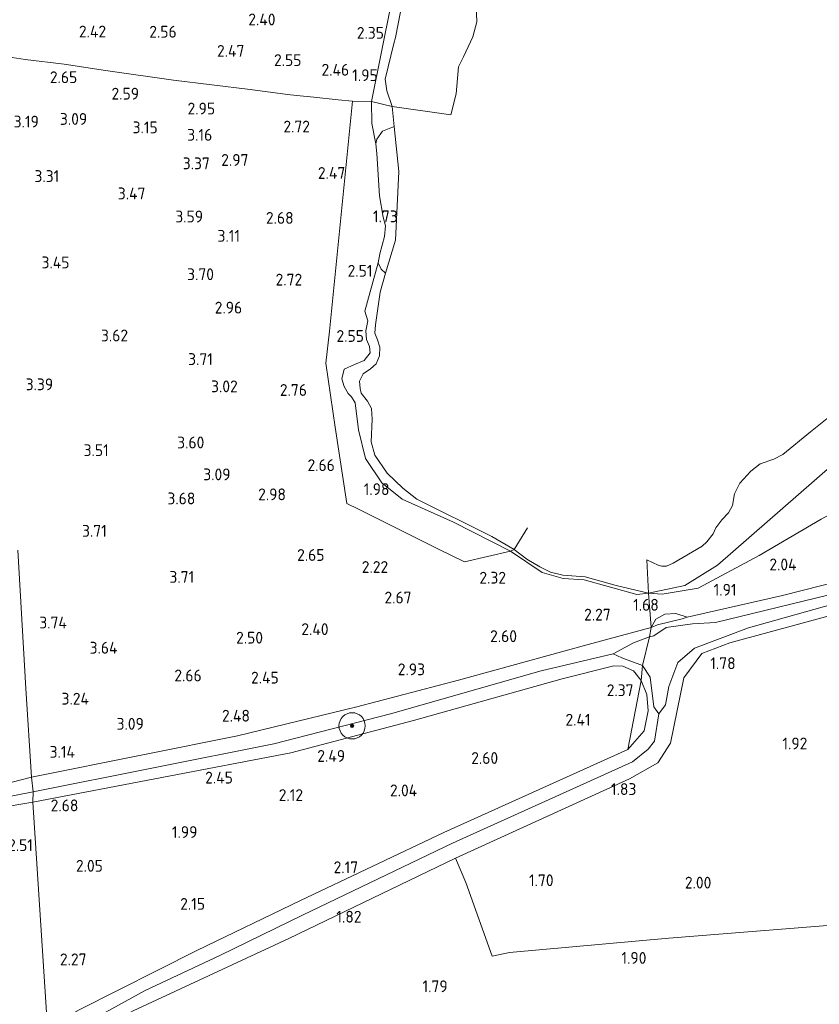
# Model space of a CAD drawing. Extents: x 141961 to 144947, y 416202 to 417778.
# Tile 42 of 122: x 142670 to 142792, y 417420 to 417570. Entities that reach past the tile are written whole.
import ezdxf
from ezdxf.enums import TextEntityAlignment as Align

# ---------------------------------------------------------------- set-up
doc = ezdxf.new("R2010")
doc.units = 0
for name, color, linetype, lineweight in [('B-ME-GR-BOOM-S', 90, 'Continuous', 25), ('B-ME-GR-GRAS-GV', 60, 'Continuous', 13), ('B-ME-GR-RIET-GV', 120, 'Continuous', 13), ('B-ME-GR-STRUIK-GV', 90, 'Continuous', 13), ('B-ME-GW-TALUD_KRUIN-G', 90, 'Continuous', 18), ('B-ME-IE-TERREINAFSCHEIDING_DOORGANG-G', 210, 'Continuous', 18), ('B-ME-IE-TERREINAFSCHEIDING_KUNSTMATIG_HEKWERK-G', 20, 'IE-TERREINAFSCHEIDING-KUNSTMATIG', 18), ('B-ME-OG-HOOGTEPUNT-S', 7, 'Continuous', 25), ('B-ME-OG-WATER_GREPPEL-G', 160, 'Continuous', 18), ('B-ME-OG-WATER_POEL-GV', 7, 'Continuous', 18), ('B-ME-OG-WATER_SLOOT-G', 120, 'Continuous', 18), ('B-ME-OG-WATER_SLOOT-GV', 120, 'Continuous', 18)]:
    doc.layers.add(name, color=color, linetype=linetype, lineweight=lineweight)
doc.styles.add('NLCS-ISO-ANNOTATIVE-T18', font='NLCS-ISO.ttf', dxfattribs={"height": 1.8})
doc.linetypes.add('IE-TERREINAFSCHEIDING-KUNSTMATIG', pattern='A,4,[82,NLCS.SHX,S=0.75,R=90,X=0,Y=0],4,-2', length=10)

# ---------------------------------------------------------------- blocks, each defined once
blk = doc.blocks.new('SAL-HOOGTELABEL-SO')
at = {"color": 0, "linetype": 'ByBlock', "lineweight": -2, "style": 'NLCS-ISO-ANNOTATIVE-T18'}
blk.add_attdef('HOOGTE', text='', height=1.8, dxfattribs=at).set_placement((2.79, 0), align=Align.RIGHT)
blk = doc.blocks.new('SGR-BOOM_01-SO')
at = {"linetype": 'ByBlock', "lineweight": 18}
h = blk.add_hatch(color=0, dxfattribs=at)
h.dxf.hatch_style = 1
edge = h.paths.add_edge_path()
edge.add_arc((0, 0), 0.25, 0, 360)
at = {"color": 0, "linetype": 'ByBlock', "lineweight": 18}
for radius in [2, 0.25]:
    blk.add_circle((0, 0), radius, dxfattribs=at)

msp = doc.modelspace()

# ---------------------------------------------------------------- linework, layer by layer
at = {"layer": 'B-ME-GR-GRAS-GV'}
for points in [[(142729.44, 417587.48, 1.7), (142723.46, 417557.72, 2.12), (142720.57, 417557.74, 2.42), (142718.4, 417557.96, 2.49), (142714.67, 417558.34, 2.63), (142712.11, 417558.6, 2.73), (142710.65, 417558.75, 2.79), (142704.96, 417559.51, 2.65), (142693.28, 417560.96, 2.83), (142682.94, 417562.4, 2.7), (142676.66, 417563.38, 2.62), (142670.71, 417564.07, 3.11), (142665.37, 417564.91, 3.25), (142665, 417570.42, 3.12)], [(142665.37, 417564.91, 3.25), (142670.71, 417564.07, 3.11), (142676.66, 417563.38, 2.62), (142682.94, 417562.4, 2.7), (142693.28, 417560.96, 2.83), (142704.96, 417559.51, 2.65), (142710.65, 417558.75, 2.79), (142712.11, 417558.6, 2.73), (142714.67, 417558.34, 2.63), (142718.4, 417557.96, 2.49), (142720.57, 417557.74, 2.42), (142719.17, 417543.54, 2.52), (142717.04, 417522.73, 3.01), (142716.51, 417517.88, 3), (142717.91, 417508.11, 2.74), (142719.71, 417496.48, 2.42), (142721.49, 417495.63, 2.24), (142733.75, 417489.48, 2.53), (142737.6, 417487.62, 2.45), (142744.63, 417489.26, 1.91), (142749.46, 417485.97, 1.95), (142752.64, 417485.1, 1.95), (142755.83, 417484.89, 1.92), (142763.87, 417482.62, 1.86), (142765.63, 417482.85, 1.62), (142766.03, 417477.64, 1.7), (142756.45, 417475.04, 2.25), (142736.71, 417469.59, 2.69), (142721.23, 417465.52, 2.71), (142703.04, 417461.15, 2.53), (142688.9, 417458.28, 2.77), (142671.7, 417454.84, 3.05), (142670.8, 417468.34, 3.67), (142669.62, 417489.39, 3.8)], [(142810.23, 417488.61, 2.54), (142786.05, 417482.51, 2.11), (142771.51, 417479.18, 1.75), (142769.79, 417479.75, 1.66), (142768.11, 417479.66, 1.66), (142766.78, 417478.89, 1.7), (142766.03, 417477.64, 1.7), (142765.63, 417482.85, 1.62), (142767.72, 417482.69, 1.86), (142773.21, 417483.62, 1.96), (142782.49, 417488.6, 2), (142791.92, 417494.11, 2.06)], [(142669.62, 417489.39, 3.8), (142670.8, 417468.34, 3.67), (142671.7, 417454.84, 3.05), (142656.89, 417451.04, 2.74)], [(142674.34, 417414.28, 1.51), (142689.01, 417422.34, 1.51), (142700.37, 417427.68, 1.49), (142713.06, 417433.86, 1.57), (142735.81, 417444.8, 1.57), (142756.83, 417454.28, 1.57), (142763.19, 417457.18, 1.57), (142765.58, 417459.09, 1.57), (142766.57, 417460.33, 1.57), (142767.22, 417464.46, 1.57), (142768.25, 417465.86, 1.57), (142768.74, 417468.62, 1.57), (142770.11, 417472.29, 1.57), (142772.66, 417474.5, 1.57), (142780.89, 417477.55, 1.57), (142802.39, 417483.63, 1.57)], [(142810.53, 417484.11, 2.09), (142778.05, 417475.31, 1.85), (142773.78, 417473.65, 1.84), (142771.03, 417469.97, 1.77), (142768.99, 417460.03, 1.86), (142767.05, 417457.02, 1.89), (142762.76, 417454.57, 1.89), (142736.23, 417442.49, 1.97), (142710.88, 417430.29, 1.98), (142687.16, 417419.28, 2.04)], [(142797.96, 417432.64, 2.1), (142768.72, 417430.34, 1.94), (142744.48, 417428.16, 1.91), (142741.85, 417427.6, 1.91), (142737.82, 417438.81, 1.83), (142736.23, 417442.49, 1.97), (142762.76, 417454.57, 1.89), (142767.05, 417457.02, 1.89), (142768.99, 417460.03, 1.86), (142771.03, 417469.97, 1.77), (142773.78, 417473.65, 1.84), (142778.05, 417475.31, 1.85), (142810.53, 417484.11, 2.09)], [(142656.75, 417448.51, 2.58), (142671.87, 417451.02, 2.68), (142674.13, 417416.68, 2.31)], [(142687.16, 417419.28, 2.04), (142710.88, 417430.29, 1.98), (142736.23, 417442.49, 1.97), (142737.82, 417438.81, 1.83), (142741.85, 417427.6, 1.91), (142744.48, 417428.16, 1.91), (142768.72, 417430.34, 1.94), (142797.96, 417432.64, 2.1), (142815.85, 417434.04, 2.2), (142819.16, 417434.3, 2.21), (142827.2, 417434.93, 2.26), (142827.51, 417411.57, 2.25)]]:
    msp.add_polyline3d(points, dxfattribs=at)
for points in [[(142744.63, 417489.26, 1.91), (142737.6, 417487.62, 2.45), (142733.75, 417489.48, 2.53), (142721.49, 417495.63, 2.24), (142719.71, 417496.48, 2.42), (142717.91, 417508.11, 2.74), (142716.51, 417517.88, 3), (142717.04, 417522.73, 3.01), (142719.17, 417543.54, 2.52), (142720.57, 417557.74, 2.42), (142723.46, 417557.72, 2.12), (142723.53, 417554.33, 2.06), (142724.14, 417551.25, 1.99), (142724.29, 417549.8, 1.98), (142724.7, 417543.32, 1.89), (142725.22, 417540.07, 1.9), (142725.59, 417538.75, 1.9), (142725.44, 417537.15, 1.9), (142724.71, 417534.52, 1.93), (142724.48, 417533.14, 1.92), (142722.45, 417525.77, 2.33), (142722.9, 417524.29, 2.31), (142722.58, 417522.81, 2.29), (142722.68, 417521.47, 2.29), (142723.15, 417520.4, 2.27), (142723.26, 417519.46, 2.27), (142722.34, 417518.29, 2.28), (142720.87, 417517.65, 2.33), (142719.31, 417516.94, 2.46), (142718.92, 417515.49, 2.5), (142719.29, 417514.3, 2.48), (142719.9, 417513.24, 2.36), (142720.43, 417512.72, 2.21), (142720.96, 417511.84, 2.15), (142721.49, 417507.72, 1.98), (142722.54, 417503.35, 1.98), (142725.04, 417499.62, 2), (142728.12, 417497.18, 1.96), (142735.95, 417493.65, 2.04)], [(142724.28, 417551.97, 1.98), (142724.14, 417551.25, 1.99), (142723.53, 417554.33, 2.06), (142723.46, 417557.72, 2.12), (142726.63, 417556.94, 1.62), (142726.93, 417553.91, 1.62), (142725.15, 417553.17, 1.96)], [(142745.21, 417489.49, 1.62), (142744.63, 417489.26, 1.91), (142735.95, 417493.65, 2.04), (142728.12, 417497.18, 1.96), (142725.04, 417499.62, 2), (142722.54, 417503.35, 1.98), (142721.49, 417507.72, 1.98), (142720.96, 417511.84, 2.15), (142720.43, 417512.72, 2.21), (142719.9, 417513.24, 2.36), (142719.29, 417514.3, 2.48), (142718.92, 417515.49, 2.5), (142719.31, 417516.94, 2.46), (142720.87, 417517.65, 2.33), (142722.34, 417518.29, 2.28), (142723.26, 417519.46, 2.27), (142723.15, 417520.4, 2.27), (142722.68, 417521.47, 2.29), (142722.58, 417522.81, 2.29), (142722.9, 417524.29, 2.31), (142722.45, 417525.77, 2.33), (142724.48, 417533.14, 1.92), (142724.92, 417532.16, 1.83), (142725.57, 417531.56, 1.62), (142724.77, 417528.65, 1.62), (142724.07, 417523.68, 1.62), (142723.95, 417522.44, 1.62), (142724.37, 417521.42, 1.62), (142724.73, 417520.32, 1.62), (142724.67, 417519, 1.62), (142724.15, 417517.78, 1.62), (142723.31, 417516.99, 1.62), (142722.19, 417516.24, 1.62), (142721.65, 417515.11, 1.62), (142721.71, 417514.03, 1.62), (142721.91, 417513.31, 1.62), (142722.86, 417512.09, 1.62), (142723.45, 417510.95, 1.62), (142723.55, 417509.36, 1.62), (142723.42, 417505.88, 1.62), (142723.96, 417503.87, 1.62), (142725.87, 417501.11, 1.62), (142728.22, 417498.83, 1.62), (142730.38, 417497.16, 1.62), (142741.77, 417491.45, 1.62)], [(142859.15, 417498.51, 1.68), (142829.63, 417490.71, 1.57), (142829.17, 417491.17, 1.57), (142828.26, 417491.3, 1.57), (142814, 417487.95, 1.57), (142796.71, 417483.48, 1.57), (142775.85, 417478.39, 1.57), (142772.35, 417478.18, 1.57), (142768.35, 417477.62, 1.54), (142766.48, 417476.33, 1.57), (142765.81, 417476.2, 1.57), (142766.03, 417477.64, 1.7), (142767.03, 417478.01, 1.54), (142770.75, 417478.95, 1.57), (142771.51, 417479.18, 1.75), (142786.05, 417482.51, 2.11), (142810.23, 417488.61, 2.54), (142813.43, 417489.11, 1.62), (142837.07, 417494.57, 1.96), (142875.59, 417504.71, 2.45), (142907.28, 417512.59, 2.39), (142915.16, 417514.5, 2.21), (142915.56, 417513.03, 1.68), (142890.28, 417506.61, 1.68)], [(142765.63, 417482.85, 1.62), (142763.87, 417482.62, 1.86), (142755.83, 417484.89, 1.92), (142752.64, 417485.1, 1.95), (142749.46, 417485.97, 1.95), (142744.63, 417489.26, 1.91), (142745.21, 417489.49, 1.62), (142747.12, 417488.02, 1.62), (142749.11, 417486.87, 1.62), (142750.73, 417486.05, 1.62), (142752.62, 417485.59, 1.62), (142756.01, 417485.35, 1.62), (142760.74, 417483.99, 1.62)], [(142767.03, 417478.01, 1.54), (142766.03, 417477.64, 1.7), (142766.78, 417478.89, 1.7), (142768.11, 417479.66, 1.66), (142769.79, 417479.75, 1.66), (142771.51, 417479.18, 1.75), (142770.75, 417478.95, 1.57)], [(142708.61, 417459.92, 1.96), (142671.93, 417452.58, 2.19), (142671.7, 417454.84, 3.05), (142688.9, 417458.28, 2.77), (142703.04, 417461.15, 2.53), (142721.23, 417465.52, 2.71), (142736.71, 417469.59, 2.69), (142756.45, 417475.04, 2.25), (142766.03, 417477.64, 1.7), (142765.81, 417476.2, 1.57), (142763.37, 417475.27, 1.57), (142760.25, 417473.62, 1.57), (142749.28, 417471.04, 1.79), (142726.36, 417464.5, 1.96)], [(142764.72, 417471.85, 1.57), (142764.54, 417469.56, 2.17), (142763.37, 417471.04, 2.16), (142761.72, 417471.72, 2.27), (142760.35, 417471.76, 2.37), (142752.52, 417469.81, 2.5), (142729.88, 417463.46, 3.02), (142711.19, 417458.54, 2.61), (142691.53, 417454.78, 2.64), (142671.87, 417451.02, 2.68), (142671.93, 417452.58, 2.19), (142708.61, 417459.92, 1.96), (142726.36, 417464.5, 1.96), (142749.28, 417471.04, 1.79), (142760.25, 417473.62, 1.57), (142761.59, 417472.99, 1.57)], [(142678.96, 417419.39, 2.17), (142674.13, 417416.68, 2.31), (142671.87, 417451.02, 2.68), (142691.53, 417454.78, 2.64), (142711.19, 417458.54, 2.61), (142729.88, 417463.46, 3.02), (142752.52, 417469.81, 2.5), (142760.35, 417471.76, 2.37), (142761.72, 417471.72, 2.27), (142763.37, 417471.04, 2.16), (142764.54, 417469.56, 2.17), (142762.48, 417459.06, 2.22), (142734.48, 417446.4, 2.22), (142712.67, 417436.04, 2.2), (142696.85, 417428.44, 2.17)], [(142689.01, 417422.34, 1.51), (142674.34, 417414.28, 1.51), (142674.13, 417416.68, 2.31), (142678.96, 417419.39, 2.17), (142696.85, 417428.44, 2.17), (142712.67, 417436.04, 2.2), (142734.48, 417446.4, 2.22), (142762.48, 417459.06, 2.22), (142764.97, 417461.87, 2.17), (142765.59, 417464.95, 2.12), (142765.39, 417467.4, 2.11), (142764.54, 417469.56, 2.17), (142764.72, 417471.85, 1.57), (142765.9, 417470.08, 1.57), (142766.45, 417465.53, 1.57), (142767.22, 417464.46, 1.57), (142766.57, 417460.33, 1.57), (142765.58, 417459.09, 1.57), (142763.19, 417457.18, 1.57), (142756.83, 417454.28, 1.57), (142735.81, 417444.8, 1.57), (142713.06, 417433.86, 1.57), (142700.37, 417427.68, 1.49)], [(142764.97, 417461.87, 2.17), (142762.48, 417459.06, 2.22), (142764.54, 417469.56, 2.17), (142765.39, 417467.4, 2.11), (142765.59, 417464.95, 2.12)], [(142657.13, 417449.71, 2.21), (142655.99, 417449.55, 2.59), (142656.89, 417451.04, 2.74), (142671.7, 417454.84, 3.05), (142671.93, 417452.58, 2.19)], [(142671.87, 417451.02, 2.68), (142656.75, 417448.51, 2.58), (142655.99, 417449.55, 2.59), (142657.13, 417449.71, 2.21), (142671.93, 417452.58, 2.19)]]:
    msp.add_polyline3d(points, close=True, dxfattribs=at)
at = {"layer": 'B-ME-GR-RIET-GV'}
for points in [[(142725.8, 417559.3, 1.62), (142726.63, 417556.94, 1.62), (142723.46, 417557.72, 2.12), (142729.44, 417587.48, 1.7), (142734.33, 417613.67, 1.82), (142736.47, 417625.04, 2.04), (142740.69, 417648.34, 2.24), (142740.95, 417651.35, 1.75), (142742.4, 417651.29, 1.62), (142742.54, 417649.38, 1.62), (142742.59, 417643.2, 1.62), (142737.96, 417621.23, 1.62), (142733.32, 417599.27, 1.62), (142727.11, 417567.45, 1.62), (142726.88, 417566.51, 1.62), (142725.52, 417561.11, 1.62)], [(142773.21, 417483.62, 1.96), (142767.72, 417482.69, 1.86), (142765.63, 417482.85, 1.62), (142771.19, 417484.04, 1.62), (142776.18, 417487.11, 1.62), (142796.06, 417504.47, 1.62), (142809.67, 417516.96, 1.62), (142810.13, 417515.72, 2.02), (142810.05, 417504.89, 2.62), (142803.77, 417500.9, 2.54), (142799.8, 417498.54, 2.17), (142795.7, 417496.15, 2.25), (142791.92, 417494.11, 2.06), (142782.49, 417488.6, 2)]]:
    msp.add_polyline3d(points, close=True, dxfattribs=at)
for points in [[(142739.4, 417572.43, 1.62), (142739.51, 417569.82, 1.62), (142738.9, 417567.53, 1.62), (142737.48, 417564.48, 1.62), (142736.71, 417562.96, 1.62), (142736.33, 417558.85, 1.62), (142735.55, 417555.66, 1.62), (142726.63, 417556.94, 1.62), (142725.8, 417559.3, 1.62), (142725.52, 417561.11, 1.62), (142726.88, 417566.51, 1.62), (142727.11, 417567.45, 1.62), (142733.32, 417599.27, 1.62)], [(142796.06, 417504.47, 1.62), (142776.18, 417487.11, 1.62), (142771.19, 417484.04, 1.62), (142765.63, 417482.85, 1.62), (142765.38, 417487.93, 1.62), (142767.12, 417487.12, 1.62), (142767.7, 417486.97, 1.62), (142768.41, 417486.96, 1.62), (142769.42, 417487.39, 1.62), (142773.8, 417490.02, 1.62), (142774.55, 417490.65, 1.62), (142775.47, 417491.86, 1.62), (142775.92, 417492.77, 1.62), (142776.81, 417493.99, 1.62), (142777.82, 417495.08, 1.62), (142778.46, 417496.18, 1.62), (142778.76, 417497.99, 1.62), (142779.58, 417499.59, 1.62), (142781.21, 417501.41, 1.62), (142782.65, 417502.54, 1.62), (142784.71, 417503.26, 1.62), (142786.11, 417503.95, 1.62), (142790.3, 417507.4, 1.62), (142795.16, 417511.28, 1.62)]]:
    msp.add_polyline3d(points, dxfattribs=at)
at = {"layer": 'B-ME-GR-STRUIK-GV'}
msp.add_polyline3d([(142727.1, 417536.57, 1.62), (142725.57, 417531.56, 1.62), (142724.92, 417532.16, 1.83), (142724.48, 417533.14, 1.92), (142724.71, 417534.52, 1.93), (142725.44, 417537.15, 1.9), (142725.59, 417538.75, 1.9), (142725.22, 417540.07, 1.9), (142724.7, 417543.32, 1.89), (142724.29, 417549.8, 1.98), (142724.14, 417551.25, 1.99), (142724.28, 417551.97, 1.98), (142725.15, 417553.17, 1.96), (142726.93, 417553.91, 1.62), (142727.62, 417547.04, 1.62)], close=True, dxfattribs=at)
at = {"layer": 'B-ME-GW-TALUD_KRUIN-G'}
msp.add_polyline3d([(142723.46, 417557.72, 2.12), (142723.53, 417554.33, 2.06), (142724.14, 417551.25, 1.99), (142724.29, 417549.8, 1.98), (142724.7, 417543.32, 1.89), (142725.22, 417540.07, 1.9), (142725.59, 417538.75, 1.9), (142725.44, 417537.15, 1.9), (142724.71, 417534.52, 1.93), (142724.48, 417533.14, 1.92), (142722.45, 417525.77, 2.33), (142722.9, 417524.29, 2.31), (142722.58, 417522.81, 2.29), (142722.68, 417521.47, 2.29), (142723.15, 417520.4, 2.27), (142723.26, 417519.46, 2.27), (142722.34, 417518.29, 2.28), (142720.87, 417517.65, 2.33), (142719.31, 417516.94, 2.46), (142718.92, 417515.49, 2.5), (142719.29, 417514.3, 2.48), (142719.9, 417513.24, 2.36), (142720.43, 417512.72, 2.21), (142720.96, 417511.84, 2.15), (142721.49, 417507.72, 1.98), (142722.54, 417503.35, 1.98), (142725.04, 417499.62, 2), (142728.12, 417497.18, 1.96), (142735.95, 417493.65, 2.04), (142744.63, 417489.26, 1.91), (142749.46, 417485.97, 1.95), (142752.64, 417485.1, 1.95), (142755.83, 417484.89, 1.92), (142763.87, 417482.62, 1.86), (142765.63, 417482.85, 1.62)], dxfattribs=at)
at = {"layer": 'B-ME-IE-TERREINAFSCHEIDING_DOORGANG-G'}
for points in [[(142714.67, 417558.34, 2.63), (142712.11, 417558.6, 2.73)], [(142737.82, 417438.81, 1.83), (142736.23, 417442.49, 1.97)]]:
    msp.add_polyline3d(points, dxfattribs=at)
at = {"layer": 'B-ME-IE-TERREINAFSCHEIDING_KUNSTMATIG_HEKWERK-G'}
for points in [[(142723.46, 417557.72, 2.12), (142729.44, 417587.48, 1.7), (142734.33, 417613.67, 1.82), (142736.47, 417625.04, 2.04), (142740.69, 417648.34, 2.24)], [(142665.37, 417564.91, 3.25), (142670.71, 417564.07, 3.11), (142676.66, 417563.38, 2.62), (142682.94, 417562.4, 2.7), (142693.28, 417560.96, 2.83), (142704.96, 417559.51, 2.65), (142710.65, 417558.75, 2.79), (142712.11, 417558.6, 2.73)], [(142723.46, 417557.72, 2.12), (142720.57, 417557.74, 2.42), (142718.4, 417557.96, 2.49), (142714.67, 417558.34, 2.63)], [(142720.57, 417557.74, 2.42), (142719.17, 417543.54, 2.52), (142717.04, 417522.73, 3.01), (142716.51, 417517.88, 3), (142717.91, 417508.11, 2.74), (142719.71, 417496.48, 2.42), (142721.49, 417495.63, 2.24), (142733.75, 417489.48, 2.53), (142737.6, 417487.62, 2.45), (142744.63, 417489.26, 1.91), (142745.21, 417489.49, 1.62), (142747.21, 417492.78, 1.62)], [(142735.55, 417555.66, 1.62), (142726.63, 417556.94, 1.62), (142723.46, 417557.72, 2.12)], [(142819.89, 417521.24, 1.67), (142812.88, 417508.96, 1.63), (142810.05, 417504.89, 2.62), (142803.77, 417500.9, 2.54), (142799.8, 417498.54, 2.17), (142795.7, 417496.15, 2.25), (142791.92, 417494.11, 2.06), (142782.49, 417488.6, 2), (142773.21, 417483.62, 1.96), (142767.72, 417482.69, 1.86), (142765.63, 417482.85, 1.62)], [(142674.44, 417412.1, 2.1), (142687.16, 417419.28, 2.04), (142710.88, 417430.29, 1.98), (142736.23, 417442.49, 1.97), (142762.76, 417454.57, 1.89), (142767.05, 417457.02, 1.89), (142768.99, 417460.03, 1.86), (142771.03, 417469.97, 1.77), (142773.78, 417473.65, 1.84), (142778.05, 417475.31, 1.85), (142810.53, 417484.11, 2.09), (142818.37, 417486.06, 2.25), (142831.22, 417489.43, 2.21), (142851.91, 417494.75, 2.33), (142875.21, 417500.83, 2.41), (142898.5, 417506.91, 2.48), (142916.24, 417511.48, 2.45)], [(142765.38, 417487.93, 1.62), (142765.63, 417482.85, 1.62), (142766.03, 417477.64, 1.7)], [(142810.23, 417488.61, 2.54), (142786.05, 417482.51, 2.11), (142771.51, 417479.18, 1.75)], [(142771.51, 417479.18, 1.75), (142770.75, 417478.95, 1.57), (142767.03, 417478.01, 1.54), (142766.03, 417477.64, 1.7), (142765.81, 417476.2, 1.57), (142764.72, 417471.85, 1.57), (142764.54, 417469.56, 2.17), (142762.48, 417459.06, 2.22)], [(142762.48, 417459.06, 2.22), (142734.48, 417446.4, 2.22), (142712.67, 417436.04, 2.2), (142696.85, 417428.44, 2.17), (142678.96, 417419.39, 2.17), (142674.13, 417416.68, 2.31)], [(142815.85, 417434.04, 2.2), (142797.96, 417432.64, 2.1), (142768.72, 417430.34, 1.94), (142744.48, 417428.16, 1.91), (142741.85, 417427.6, 1.91), (142737.82, 417438.81, 1.83)]]:
    msp.add_polyline3d(points, dxfattribs=at)
at = {"layer": 'B-ME-OG-WATER_GREPPEL-G'}
for points in [[(142671.93, 417452.58, 2.19), (142708.61, 417459.92, 1.96), (142726.36, 417464.5, 1.96), (142749.28, 417471.04, 1.79), (142760.25, 417473.62, 1.57)], [(142674.34, 417414.28, 1.51), (142689.01, 417422.34, 1.51), (142700.37, 417427.68, 1.49), (142713.06, 417433.86, 1.57), (142735.81, 417444.8, 1.57), (142756.83, 417454.28, 1.57), (142763.19, 417457.18, 1.57), (142765.58, 417459.09, 1.57), (142766.57, 417460.33, 1.57), (142767.22, 417464.46, 1.57)], [(142671.93, 417452.58, 2.19), (142657.13, 417449.71, 2.21)]]:
    msp.add_polyline3d(points, dxfattribs=at)
at = {"layer": 'B-ME-OG-WATER_POEL-GV'}
msp.add_polyline3d([(142795.16, 417511.28, 1.62), (142790.3, 417507.4, 1.62), (142786.11, 417503.95, 1.62), (142784.71, 417503.26, 1.62), (142782.65, 417502.54, 1.62), (142781.21, 417501.41, 1.62), (142779.58, 417499.59, 1.62), (142778.76, 417497.99, 1.62), (142778.46, 417496.18, 1.62), (142777.82, 417495.08, 1.62), (142776.81, 417493.99, 1.62), (142775.92, 417492.77, 1.62), (142775.47, 417491.86, 1.62), (142774.55, 417490.65, 1.62), (142773.8, 417490.02, 1.62), (142769.42, 417487.39, 1.62), (142768.41, 417486.96, 1.62), (142767.7, 417486.97, 1.62), (142767.12, 417487.12, 1.62), (142765.38, 417487.93, 1.62), (142765.63, 417482.85, 1.62), (142760.74, 417483.99, 1.62), (142756.01, 417485.35, 1.62), (142752.62, 417485.59, 1.62), (142750.73, 417486.05, 1.62), (142749.11, 417486.87, 1.62), (142747.12, 417488.02, 1.62), (142745.21, 417489.49, 1.62), (142741.77, 417491.45, 1.62), (142730.38, 417497.16, 1.62), (142728.22, 417498.83, 1.62), (142725.87, 417501.11, 1.62), (142723.96, 417503.87, 1.62), (142723.42, 417505.88, 1.62), (142723.55, 417509.36, 1.62), (142723.45, 417510.95, 1.62), (142722.86, 417512.09, 1.62), (142721.91, 417513.31, 1.62), (142721.71, 417514.03, 1.62), (142721.65, 417515.11, 1.62), (142722.19, 417516.24, 1.62), (142723.31, 417516.99, 1.62), (142724.15, 417517.78, 1.62), (142724.67, 417519, 1.62), (142724.73, 417520.32, 1.62), (142724.37, 417521.42, 1.62), (142723.95, 417522.44, 1.62), (142724.07, 417523.68, 1.62), (142724.77, 417528.65, 1.62), (142725.57, 417531.56, 1.62), (142727.1, 417536.57, 1.62), (142727.62, 417547.04, 1.62), (142726.93, 417553.91, 1.62), (142726.63, 417556.94, 1.62), (142735.55, 417555.66, 1.62), (142736.33, 417558.85, 1.62), (142736.71, 417562.96, 1.62), (142737.48, 417564.48, 1.62), (142738.9, 417567.53, 1.62), (142739.51, 417569.82, 1.62), (142739.4, 417572.43, 1.62)], dxfattribs=at)
at = {"layer": 'B-ME-OG-WATER_SLOOT-G'}
for points in [[(142671.7, 417454.84, 3.05), (142688.9, 417458.28, 2.77), (142703.04, 417461.15, 2.53), (142721.23, 417465.52, 2.71), (142736.71, 417469.59, 2.69), (142756.45, 417475.04, 2.25), (142766.03, 417477.64, 1.7), (142766.78, 417478.89, 1.7), (142768.11, 417479.66, 1.66), (142769.79, 417479.75, 1.66), (142771.51, 417479.18, 1.75)], [(142762.48, 417459.06, 2.22), (142764.97, 417461.87, 2.17), (142765.59, 417464.95, 2.12), (142765.39, 417467.4, 2.11), (142764.54, 417469.56, 2.17), (142763.37, 417471.04, 2.16), (142761.72, 417471.72, 2.27), (142760.35, 417471.76, 2.37), (142752.52, 417469.81, 2.5), (142729.88, 417463.46, 3.02), (142711.19, 417458.54, 2.61), (142691.53, 417454.78, 2.64), (142671.87, 417451.02, 2.68)], [(142671.7, 417454.84, 3.05), (142656.89, 417451.04, 2.74), (142655.99, 417449.55, 2.59)], [(142655.99, 417449.55, 2.59), (142656.75, 417448.51, 2.58), (142671.87, 417451.02, 2.68)]]:
    msp.add_polyline3d(points, dxfattribs=at)
at = {"layer": 'B-ME-OG-WATER_SLOOT-GV'}
for points in [[(142768.25, 417465.86, 1.57), (142767.22, 417464.46, 1.57), (142766.45, 417465.53, 1.57), (142765.9, 417470.08, 1.57), (142764.72, 417471.85, 1.57), (142765.81, 417476.2, 1.57), (142766.48, 417476.33, 1.57), (142768.35, 417477.62, 1.54), (142772.35, 417478.18, 1.57), (142775.85, 417478.39, 1.57), (142796.71, 417483.48, 1.57), (142814, 417487.95, 1.57), (142828.26, 417491.3, 1.57), (142829.17, 417491.17, 1.57), (142829.63, 417490.71, 1.57), (142828.72, 417490.01, 1.57), (142818.23, 417487.42, 1.57), (142802.39, 417483.63, 1.57), (142780.89, 417477.55, 1.57), (142772.66, 417474.5, 1.57), (142770.11, 417472.29, 1.57), (142768.74, 417468.62, 1.57)], [(142765.81, 417476.2, 1.57), (142764.72, 417471.85, 1.57), (142761.59, 417472.99, 1.57), (142760.25, 417473.62, 1.57), (142763.37, 417475.27, 1.57)]]:
    msp.add_polyline3d(points, close=True, dxfattribs=at)

# ---------------------------------------------------------------- block references
at = {"layer": 'B-ME-GR-BOOM-S'}
msp.add_blockref('SGR-BOOM_01-SO', (142720.51, 417462.65, 2.22), dxfattribs=at)
at = {"layer": 'B-ME-OG-HOOGTEPUNT-S'}
for p, values in [((142706.05, 417569.29, 2.4), {'HOOGTE': '2.40'}), ((142680.25, 417567.45, 2.42), {'HOOGTE': '2.42'}), ((142691, 417567.42, 2.56), {'HOOGTE': '2.56'}), ((142722.57, 417567.25, 2.35), {'HOOGTE': '2.35'}), ((142701.31, 417564.5, 2.47), {'HOOGTE': '2.47'}), ((142710, 417563.1, 2.55), {'HOOGTE': '2.55'}), ((142717.27, 417561.63, 2.46), {'HOOGTE': '2.46'}), ((142721.62, 417560.8, 1.95), {'HOOGTE': '1.95'}), ((142675.86, 417560.49, 2.65), {'HOOGTE': '2.65'}), ((142685.27, 417557.99, 2.59), {'HOOGTE': '2.59'}), ((142696.85, 417555.72, 2.95), {'HOOGTE': '2.95'}), ((142670.01, 417553.74, 3.19), {'HOOGTE': '3.19'}), ((142677.37, 417554.14, 3.09), {'HOOGTE': '3.09'}), ((142688.11, 417552.86, 3.15), {'HOOGTE': '3.15'}), ((142696.42, 417551.73, 3.16), {'HOOGTE': '3.16'}), ((142711.3, 417552.98, 2.72), {'HOOGTE': '2.72'}), ((142696.05, 417547.38, 3.37), {'HOOGTE': '3.37'}), ((142701.93, 417547.9, 2.97), {'HOOGTE': '2.97'}), ((142716.68, 417545.92, 2.47), {'HOOGTE': '2.47'}), ((142673.12, 417545.44, 3.31), {'HOOGTE': '3.31'}), ((142686.24, 417542.8, 3.47), {'HOOGTE': '3.47'}), ((142695.02, 417539.29, 3.59), {'HOOGTE': '3.59'}), ((142708.81, 417539.08, 2.68), {'HOOGTE': '2.68'}), ((142724.67, 417539.31, 1.73), {'HOOGTE': '1.73'}), ((142700.65, 417536.34, 3.11), {'HOOGTE': '3.11'}), ((142674.67, 417532.3, 3.45), {'HOOGTE': '3.45'}), ((142720.82, 417531.02, 2.51), {'HOOGTE': '2.51'}), ((142696.68, 417530.5, 3.7), {'HOOGTE': '3.70'}), ((142710.12, 417529.68, 2.72), {'HOOGTE': '2.72'}), ((142700.98, 417525.42, 2.96), {'HOOGTE': '2.96'}), ((142683.6, 417521.18, 3.62), {'HOOGTE': '3.62'}), ((142719.52, 417521.1, 2.55), {'HOOGTE': '2.55'}), ((142696.52, 417517.58, 3.71), {'HOOGTE': '3.71'}), ((142672.19, 417513.74, 3.39), {'HOOGTE': '3.39'}), ((142700.3, 417513.43, 3.02), {'HOOGTE': '3.02'}), ((142710.84, 417512.88, 2.76), {'HOOGTE': '2.76'}), ((142680.65, 417503.71, 3.51), {'HOOGTE': '3.51'}), ((142695.21, 417504.89, 3.6), {'HOOGTE': '3.60'}), ((142715.09, 417501.44, 2.66), {'HOOGTE': '2.66'}), ((142699.2, 417500.03, 3.09), {'HOOGTE': '3.09'}), ((142723.41, 417497.78, 1.98), {'HOOGTE': '1.98'}), ((142693.84, 417496.37, 3.68), {'HOOGTE': '3.68'}), ((142707.64, 417496.99, 2.98), {'HOOGTE': '2.98'}), ((142680.36, 417491.43, 3.71), {'HOOGTE': '3.71'}), ((142713.51, 417487.76, 2.65), {'HOOGTE': '2.65'}), ((142723.21, 417485.93, 2.22), {'HOOGTE': '2.22'}), ((142785.41, 417486.32, 2.04), {'HOOGTE': '2.04'}), ((142693.67, 417484.42, 3.71), {'HOOGTE': '3.71'}), ((142741.16, 417484.3, 2.32), {'HOOGTE': '2.32'}), ((142726.77, 417481.28, 2.67), {'HOOGTE': '2.67'}), ((142776.27, 417482.47, 1.91), {'HOOGTE': '1.91'}), ((142764.42, 417480.18, 1.68), {'HOOGTE': '1.68'}), ((142757.1, 417478.68, 2.27), {'HOOGTE': '2.27'}), ((142674.28, 417477.47, 3.74), {'HOOGTE': '3.74'}), ((142714.13, 417476.47, 2.4), {'HOOGTE': '2.40'}), ((142742.83, 417475.4, 2.6), {'HOOGTE': '2.60'}), ((142704.15, 417475.17, 2.5), {'HOOGTE': '2.50'}), ((142681.99, 417473.64, 3.64), {'HOOGTE': '3.64'}), ((142776.13, 417471.28, 1.78), {'HOOGTE': '1.78'}), ((142694.81, 417469.42, 2.66), {'HOOGTE': '2.66'}), ((142728.82, 417470.35, 2.92), {'HOOGTE': '2.93'}), ((142706.54, 417469.09, 2.45), {'HOOGTE': '2.45'}), ((142760.58, 417467.17, 2.37), {'HOOGTE': '2.37'}), ((142677.64, 417465.88, 3.24), {'HOOGTE': '3.24'}), ((142702.16, 417463.29, 2.48), {'HOOGTE': '2.48'}), ((142686, 417462.06, 3.09), {'HOOGTE': '3.09'}), ((142754.04, 417462.68, 2.41), {'HOOGTE': '2.41'}), ((142787.05, 417459.06, 1.92), {'HOOGTE': '1.92'}), ((142675.51, 417457.78, 3.14), {'HOOGTE': '3.14'}), ((142716.65, 417457.17, 2.49), {'HOOGTE': '2.49'}), ((142739.96, 417456.85, 2.6), {'HOOGTE': '2.60'}), ((142699.56, 417453.87, 2.45), {'HOOGTE': '2.45'}), ((142727.63, 417451.92, 2.04), {'HOOGTE': '2.04'}), ((142761.01, 417452.12, 1.83), {'HOOGTE': '1.83'}), ((142710.25, 417451.21, 2.12), {'HOOGTE': '2.12'}), ((142676.03, 417449.64, 2.68), {'HOOGTE': '2.68'}), ((142694.16, 417445.58, 1.99), {'HOOGTE': '1.99'}), ((142669.11, 417443.59, 2.51), {'HOOGTE': '2.51'}), ((142679.76, 417440.44, 2.05), {'HOOGTE': '2.05'}), ((142718.64, 417440.22, 2.17), {'HOOGTE': '2.17'}), ((142748.4, 417438.24, 1.7), {'HOOGTE': '1.70'}), ((142772.43, 417437.88, 2), {'HOOGTE': '2.00'}), ((142695.32, 417434.64, 2.15), {'HOOGTE': '2.15'}), ((142719.15, 417432.69, 1.82), {'HOOGTE': '1.82'}), ((142677.27, 417426.2, 2.27), {'HOOGTE': '2.27'}), ((142762.54, 417426.42, 1.9), {'HOOGTE': '1.90'}), ((142732.27, 417422.1, 1.79), {'HOOGTE': '1.79'})]:
    msp.add_blockref('SAL-HOOGTELABEL-SO', p, dxfattribs=at).add_auto_attribs(values)

doc.saveas('drawing.dxf')
